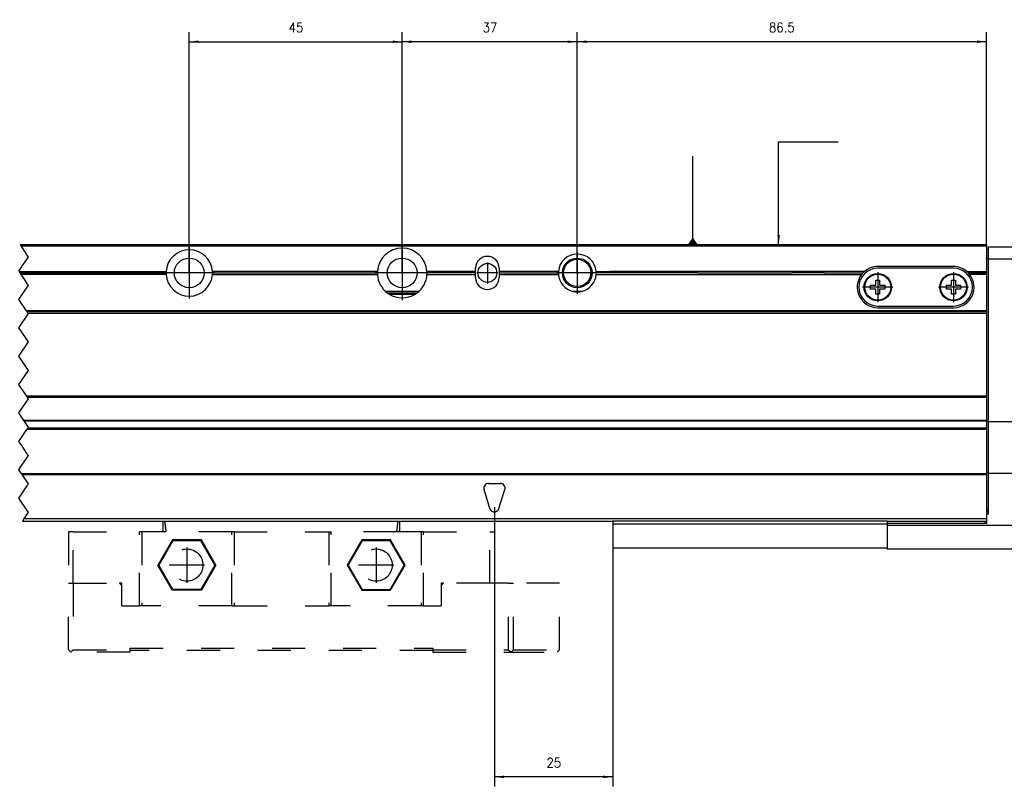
# Model space of a CAD drawing. Header units: inches. Extents: x -235 to 1816, y -109 to 485.
# Tile 15 of 25: x 271 to 479, y 143 to 305. Entities that reach past the tile are written whole.
import ezdxf

# ---------------------------------------------------------------- set-up
doc = ezdxf.new("R2010")
doc.units = ezdxf.units.IN
doc.linetypes.add('DASHED', pattern=[15, 7, -8])
doc.linetypes.add('DOT_CENTER', pattern=[14, 12, -1, 0, -1])
doc.layers.add('1', color=7, linetype='Continuous')
doc.styles.add('CONVERTER_11', font='txt.shx', dxfattribs={"width": 0.9})
doc.dimstyles.new('ME10_DIM_22', dxfattribs={"dimtxt": 2, "dimasz": 2, "dimexe": 2, "dimexo": 0, "dimgap": 2, "dimtad": 1, "dimdsep": 46, "dimtxsty": 'CONVERTER_11', "dimsah": 1, "dimcen": 0.09, "dimclrd": 2, "dimclre": 2, "dimclrt": 2, "dimadec": 0, "dimazin": 0, "dimtfac": 1, "dimtdec": 4, "dimtix": 1, "dimtmove": 0, "dimatfit": 3, "dimfxl": 1, "dimtolj": 1, "dimtzin": 0, "dimarcsym": 0})
doc.dimstyles.new('ME10_DIM_23', dxfattribs={"dimtxt": 2, "dimasz": 2, "dimexe": 2, "dimexo": 0, "dimgap": 2, "dimtad": 1, "dimdsep": 46, "dimtxsty": 'CONVERTER_11', "dimsah": 1, "dimcen": 0.09, "dimclrd": 2, "dimclre": 2, "dimclrt": 2, "dimadec": 0, "dimazin": 0, "dimtfac": 1, "dimtdec": 4, "dimtix": 1, "dimtmove": 0, "dimatfit": 3, "dimfxl": 1, "dimtolj": 1, "dimtzin": 0, "dimarcsym": 0})
doc.dimstyles.new('ME10_DIM_24', dxfattribs={"dimtxt": 2, "dimasz": 2, "dimexe": 2, "dimexo": 0, "dimgap": 2, "dimtad": 1, "dimdsep": 46, "dimtxsty": 'CONVERTER_11', "dimsah": 1, "dimcen": 0.09, "dimclrd": 2, "dimclre": 2, "dimclrt": 2, "dimadec": 0, "dimazin": 0, "dimtfac": 1, "dimtdec": 4, "dimtix": 1, "dimtmove": 0, "dimatfit": 3, "dimfxl": 1, "dimtolj": 1, "dimtzin": 0, "dimarcsym": 0})
doc.dimstyles.new('ME10_DIM_25', dxfattribs={"dimtxt": 2, "dimasz": 2, "dimexe": 2, "dimexo": 0, "dimgap": 2, "dimtad": 1, "dimdsep": 46, "dimtxsty": 'CONVERTER_11', "dimsah": 1, "dimcen": 0.09, "dimclrd": 2, "dimclre": 2, "dimclrt": 2, "dimadec": 0, "dimazin": 0, "dimtfac": 1, "dimtdec": 4, "dimtix": 1, "dimtmove": 0, "dimatfit": 3, "dimfxl": 1, "dimtolj": 1, "dimtzin": 0, "dimarcsym": 0})
doc.dimstyles.get("Standard").update_dxf_attribs({"dimtxt": 0.18, "dimasz": 0.18, "dimexe": 0.18, "dimexo": 0.0625, "dimgap": 0.09, "dimtad": 0, "dimtih": 1, "dimtoh": 1, "dimdec": 4, "dimzin": 0, "dimdsep": 46, "dimtxsty": 'Standard', "dimcen": 0.09, "dimadec": 0, "dimazin": 0, "dimtfac": 1, "dimtdec": 4, "dimtofl": 0, "dimtmove": 0, "dimatfit": 3, "dimfxl": 1, "dimtolj": 1, "dimtzin": 0, "dimarcsym": 0})

# ---------------------------------------------------------------- blocks, each defined once
blk = doc.blocks.new('L-6_CABEZA_1__8', base_point=(280.93, 171.02))
at = {"color": 2, "linetype": 'DASHED'}
for p, q in [((300.93, 196.47), (300.93, 198.72)), ((350.93, 196.47), (350.93, 198.72)), ((281.93, 196.47), (280.93, 196.47)), ((280.93, 196.47), (280.93, 185.62)), ((281.93, 196.47), (295.93, 196.47)), ((281.93, 185.62), (281.93, 196.47)), ((296.43, 196.47), (295.93, 196.47)), ((295.93, 180.82), (295.93, 196.47)), ((300.93, 196.47), (296.43, 196.47)), ((296.43, 196.47), (296.43, 180.82)), ((301.57, 196.47), (300.93, 196.47)), ((315.43, 196.47), (301.57, 196.47)), ((315.93, 196.47), (315.43, 196.47)), ((315.43, 180.82), (315.43, 196.47)), ((315.93, 196.47), (335.93, 196.47)), ((315.93, 196.47), (315.93, 180.82)), ((335.93, 196.47), (335.93, 180.82)), ((335.93, 196.47), (336.43, 196.47)), ((350.28, 196.47), (336.43, 196.47)), ((336.43, 180.82), (336.43, 196.47)), ((350.93, 196.47), (350.28, 196.47)), ((355.43, 196.47), (350.93, 196.47)), ((355.93, 196.47), (355.43, 196.47)), ((355.43, 196.47), (355.43, 180.82)), ((355.93, 196.47), (369.93, 196.47)), ((355.93, 180.82), (355.93, 196.47)), ((369.93, 196.47), (370.93, 196.47)), ((369.93, 185.62), (369.93, 196.47)), ((370.93, 196.47), (370.93, 185.62)), ((302.87, 194.77), (299.8, 189.47)), ((302.95, 194.62), (299.98, 189.47)), ((302.95, 194.62), (302.87, 194.77)), ((308.99, 194.77), (302.87, 194.77)), ((308.9, 194.62), (302.95, 194.62)), ((308.9, 194.62), (308.99, 194.77)), ((311.87, 189.47), (308.9, 194.62)), ((312.05, 189.47), (308.99, 194.77)), ((342.87, 194.77), (339.8, 189.47)), ((342.95, 194.62), (339.98, 189.47)), ((348.99, 194.77), (342.87, 194.77)), ((342.95, 194.62), (342.87, 194.77)), ((348.9, 194.62), (342.95, 194.62)), ((348.9, 194.62), (348.99, 194.77)), ((351.87, 189.47), (348.9, 194.62)), ((352.05, 189.47), (348.99, 194.77)), ((302.87, 184.17), (299.8, 189.47)), ((299.98, 189.47), (299.8, 189.47)), ((302.95, 184.32), (299.98, 189.47)), ((311.87, 189.47), (308.9, 184.32)), ((312.05, 189.47), (308.99, 184.17)), ((311.87, 189.47), (312.05, 189.47)), ((339.8, 189.47), (342.87, 184.17)), ((339.98, 189.47), (339.8, 189.47)), ((339.98, 189.47), (342.95, 184.32)), ((348.9, 184.32), (351.87, 189.47)), ((348.99, 184.17), (352.05, 189.47)), ((351.87, 189.47), (352.05, 189.47)), ((280.93, 185.62), (281.93, 185.62)), ((280.93, 171.52), (280.93, 185.62)), ((281.93, 185.62), (291.68, 185.62)), ((281.93, 185.62), (281.93, 171.52)), ((292.18, 185.12), (291.68, 185.62)), ((292.18, 185.62), (291.68, 185.62)), ((292.18, 185.12), (292.18, 185.62)), ((360.18, 185.62), (359.68, 185.12)), ((359.68, 185.62), (359.68, 185.12)), ((360.18, 185.62), (359.68, 185.62)), ((369.93, 185.62), (360.18, 185.62)), ((370.93, 185.62), (369.93, 185.62)), ((373.93, 185.62), (370.93, 185.62)), ((373.93, 185.62), (374.93, 185.62)), ((373.93, 171.52), (373.93, 185.62)), ((374.93, 171.52), (374.93, 185.62)), ((384.67, 185.62), (374.93, 185.62)), ((384.67, 171.52), (384.67, 185.62)), ((292.18, 180.82), (292.18, 185.12)), ((302.87, 184.17), (302.95, 184.32)), ((308.99, 184.17), (302.87, 184.17)), ((308.9, 184.32), (302.95, 184.32)), ((308.99, 184.17), (308.9, 184.32)), ((342.95, 184.32), (342.87, 184.17)), ((342.87, 184.17), (348.99, 184.17)), ((342.95, 184.32), (348.9, 184.32)), ((348.9, 184.32), (348.99, 184.17)), ((359.68, 185.12), (359.68, 180.82)), ((292.18, 180.82), (295.93, 180.82)), ((296.43, 180.82), (295.93, 180.82)), ((315.43, 180.82), (296.43, 180.82)), ((315.43, 180.82), (315.93, 180.82)), ((315.93, 180.82), (335.93, 180.82)), ((336.43, 180.82), (335.93, 180.82)), ((355.43, 180.82), (336.43, 180.82)), ((355.93, 180.82), (355.43, 180.82)), ((355.93, 180.82), (359.68, 180.82)), ((280.93, 171.52), (281.43, 171.02)), ((281.43, 171.02), (281.93, 171.52)), ((293.93, 171.02), (281.43, 171.02)), ((281.93, 171.52), (293.93, 171.52)), ((293.93, 171.92), (357.93, 171.92)), ((293.93, 171.52), (293.93, 171.92)), ((293.93, 171.42), (293.93, 171.52)), ((357.93, 171.42), (293.93, 171.42)), ((293.93, 171.02), (293.93, 171.42)), ((357.93, 171.92), (357.93, 171.52)), ((357.93, 171.52), (373.93, 171.52)), ((357.93, 171.52), (357.93, 171.42)), ((357.93, 171.42), (357.93, 171.02)), ((357.93, 171.02), (374.43, 171.02)), ((373.93, 171.52), (374.43, 171.02)), ((374.93, 171.52), (374.43, 171.02)), ((374.43, 171.02), (384.17, 171.02)), ((374.93, 171.52), (384.67, 171.52)), ((384.67, 171.52), (384.17, 171.02))]:
    blk.add_line(p, q, dxfattribs=at)
for centre in [(305.93, 189.47), (345.93, 189.47)]:
    blk.add_circle(centre, 3.4, dxfattribs=at)
for points in [[(301.57, 196.47), (301.55, 196.68), (301.49, 197.1), (301.42, 197.68), (301.35, 198.22), (301.3, 198.55), (301.28, 198.72)], [(350.28, 196.47), (350.31, 196.68), (350.36, 197.1), (350.44, 197.68), (350.51, 198.22), (350.55, 198.55), (350.57, 198.72)]]:
    blk.add_open_spline(points, degree=3, knots=[0, 0, 0, 0, 0.63275, 1.265494, 1.768306, 2.271081, 2.271081, 2.271081, 2.271081], dxfattribs=at)
at = {"layer": '1', "color": 2, "linetype": 'DOT_CENTER'}
for p, q in [((305.93, 193.21), (305.93, 185.73)), ((345.93, 193.21), (345.93, 185.73)), ((309.67, 189.47), (302.19, 189.47)), ((349.67, 189.47), (342.19, 189.47))]:
    blk.add_line(p, q, dxfattribs=at)
blk = doc.blocks.new('L-6_PERFIL__10', base_point=(-104.13, 192.82))
at = {"color": 12, "linetype": 'Continuous'}
for p, q in [((270.69, 257.22), (270.86, 256.97)), ((271.03, 256.72), (270.86, 256.97)), ((271.96, 255.31), (271.03, 256.72)), ((271.73, 253.57), (272.43, 254.62)), ((272.07, 255.15), (271.96, 255.31)), ((272.43, 254.62), (272.07, 255.15)), ((270.43, 251.62), (270.99, 252.47)), ((270.99, 252.47), (271.05, 252.55)), ((271.05, 252.55), (271.73, 253.57)), ((270.69, 251.22), (270.49, 251.52)), ((270.89, 250.92), (270.69, 251.22)), ((270.93, 250.87), (270.89, 250.92)), ((271.53, 249.97), (270.93, 250.87)), ((271.53, 249.97), (271.59, 249.88)), ((272.26, 248.87), (271.59, 249.88)), ((270.43, 245.62), (272.43, 248.62)), ((272.43, 248.62), (272.26, 248.87)), ((272.03, 243.22), (270.43, 245.62)), ((270.43, 239.62), (272.43, 242.62)), ((272.03, 243.22), (272.19, 242.97)), ((272.36, 242.72), (272.19, 242.97)), ((272.43, 242.62), (272.36, 242.72)), ((272.43, 236.62), (270.43, 239.62)), ((270.43, 233.62), (272.43, 236.62)), ((272.43, 230.62), (270.43, 233.62)), ((270.43, 227.62), (272.43, 230.62)), ((272.03, 225.22), (270.43, 227.62)), ((272.03, 225.22), (272.19, 224.97)), ((272.43, 224.62), (272.19, 224.97)), ((270.43, 221.62), (272.43, 224.62)), ((271.5, 220.02), (270.43, 221.62)), ((271.5, 220.02), (271.56, 219.93)), ((272.43, 218.62), (271.56, 219.93)), ((272.27, 218.38), (272.43, 218.62)), ((270.43, 215.62), (272.08, 218.1)), ((272.08, 218.1), (272.16, 218.22)), ((272.16, 218.22), (272.18, 218.25)), ((272.27, 218.38), (272.18, 218.25)), ((271.03, 214.71), (270.43, 215.62)), ((271.1, 214.62), (271.03, 214.71)), ((271.53, 213.97), (271.1, 214.62)), ((270.92, 210.37), (272.43, 212.62)), ((272.21, 212.95), (271.53, 213.97)), ((272.21, 212.95), (272.26, 212.87)), ((272.43, 212.62), (272.26, 212.87)), ((270.43, 209.62), (270.87, 210.28)), ((270.87, 210.28), (270.92, 210.37)), ((270.66, 209.27), (270.43, 209.62)), ((271.02, 208.72), (270.66, 209.27)), ((271.09, 208.63), (271.02, 208.72)), ((272.43, 206.62), (271.09, 208.63)), ((271.55, 205.3), (272.16, 206.22)), ((272.16, 206.22), (272.33, 206.47)), ((272.33, 206.47), (272.43, 206.62)), ((270.43, 203.62), (271.47, 205.19)), ((271.47, 205.19), (271.55, 205.3)), ((272.29, 200.82), (270.43, 203.62)), ((271.79, 199.67), (271.96, 199.92)), ((271.96, 199.92), (272.31, 200.45)), ((272.43, 200.62), (272.29, 200.82)), ((272.31, 200.45), (272.43, 200.62)), ((271.41, 199.1), (271.16, 198.72)), ((271.41, 199.1), (271.49, 199.22)), ((271.49, 199.22), (271.79, 199.67))]:
    blk.add_line(p, q, dxfattribs=at)
at = {"color": 7, "linetype": 'Continuous'}
for p, q in [((270.69, 257.22), (474.93, 257.22)), ((270.86, 256.97), (474.93, 256.97)), ((474.93, 257.22), (474.93, 256.97)), ((474.93, 256.97), (474.93, 256.22)), ((474.93, 256.22), (475.33, 256.22)), ((474.93, 256.22), (474.93, 254.22)), ((475.33, 256.72), (496.33, 256.72)), ((475.33, 256.22), (475.33, 256.72)), ((475.33, 254.22), (475.33, 256.22)), ((475.33, 254.22), (474.93, 254.22)), ((474.93, 254.22), (474.93, 251.52)), ((475.33, 254.22), (496.33, 254.22)), ((475.33, 219.81), (475.33, 254.22)), ((366.93, 251.52), (366.93, 252.22)), ((371.93, 252.22), (371.93, 251.52)), ((467.93, 252.57), (451.93, 252.57)), ((467.93, 252.22), (451.93, 252.22)), ((270.49, 251.52), (301.54, 251.52)), ((270.69, 251.22), (301.53, 251.22)), ((301.54, 250.92), (270.89, 250.92)), ((346.19, 251.52), (311.32, 251.52)), ((311.32, 250.92), (346.19, 250.92)), ((311.33, 251.22), (346.18, 251.22)), ((366.93, 251.52), (356.67, 251.52)), ((356.67, 250.92), (366.93, 250.92)), ((366.93, 251.22), (356.68, 251.22)), ((366.93, 251.22), (366.93, 251.52)), ((366.93, 250.92), (366.93, 251.22)), ((366.93, 250.22), (366.93, 250.92)), ((384.44, 251.52), (371.93, 251.52)), ((371.93, 251.52), (371.93, 251.22)), ((371.93, 251.22), (371.93, 250.92)), ((371.93, 251.22), (384.43, 251.22)), ((371.93, 250.92), (371.93, 250.22)), ((371.93, 250.92), (384.44, 250.92)), ((392.42, 251.52), (395.23, 251.52)), ((392.42, 250.92), (392.42, 251.52)), ((392.42, 250.92), (448.52, 250.92)), ((400.85, 251.22), (392.43, 251.22)), ((397.1, 251.52), (395.23, 251.52)), ((400.73, 251.52), (397.1, 251.52)), ((404.35, 251.52), (400.73, 251.52)), ((403.73, 251.22), (400.85, 251.22)), ((413.83, 251.22), (403.73, 251.22)), ((414.58, 251.52), (404.35, 251.52)), ((413.83, 251.22), (414.27, 251.22)), ((414.27, 251.22), (418.83, 251.22)), ((419.58, 251.52), (414.58, 251.52)), ((418.83, 251.22), (432.83, 251.22)), ((436.46, 251.52), (419.58, 251.52)), ((432.83, 251.22), (433.83, 251.22)), ((438.39, 251.22), (433.83, 251.22)), ((441.09, 251.52), (436.46, 251.52)), ((438.83, 251.22), (438.39, 251.22)), ((439.4, 251.22), (438.83, 251.22)), ((439.66, 251.22), (439.4, 251.22)), ((439.99, 251.22), (439.66, 251.22)), ((440.58, 251.22), (439.99, 251.22)), ((440.58, 251.22), (448.78, 251.22)), ((445.73, 251.52), (441.09, 251.52)), ((449.1, 251.52), (445.73, 251.52)), ((451.53, 248.62), (451.53, 249.72)), ((451.53, 249.72), (452.33, 249.72)), ((452.33, 249.72), (452.33, 248.62)), ((467.53, 248.62), (467.53, 249.72)), ((467.53, 249.72), (468.33, 249.72)), ((468.33, 249.72), (468.33, 248.62)), ((470.76, 251.52), (474.93, 251.52)), ((471.08, 251.22), (474.93, 251.22)), ((474.93, 250.92), (471.34, 250.92)), ((474.93, 251.52), (474.93, 251.22)), ((474.93, 251.22), (474.93, 250.92)), ((474.93, 250.92), (474.93, 243.22)), ((450.43, 248.62), (451.53, 248.62)), ((450.43, 247.82), (450.43, 248.62)), ((451.53, 247.82), (450.43, 247.82)), ((451.53, 246.72), (451.53, 247.82)), ((452.33, 248.62), (453.43, 248.62)), ((453.43, 247.82), (452.33, 247.82)), ((452.33, 247.82), (452.33, 246.72)), ((453.43, 248.62), (453.43, 247.82)), ((466.43, 248.62), (467.53, 248.62)), ((466.43, 247.82), (466.43, 248.62)), ((467.53, 247.82), (466.43, 247.82)), ((467.53, 246.72), (467.53, 247.82)), ((468.33, 248.62), (469.43, 248.62)), ((468.33, 247.82), (468.33, 246.72)), ((469.43, 247.82), (468.33, 247.82)), ((469.43, 248.62), (469.43, 247.82)), ((354.94, 247.32), (347.91, 247.32)), ((348.28, 247.02), (354.58, 247.02)), ((348.68, 246.74), (354.17, 246.74)), ((389.31, 247.32), (387.54, 247.32)), ((452.33, 246.72), (451.53, 246.72)), ((468.33, 246.72), (467.53, 246.72)), ((451.93, 244.22), (467.93, 244.22)), ((451.93, 243.87), (467.93, 243.87)), ((474.93, 243.22), (272.03, 243.22)), ((474.93, 242.97), (272.19, 242.97)), ((272.36, 242.72), (474.93, 242.72)), ((474.93, 243.22), (474.93, 242.97)), ((474.93, 242.97), (474.93, 242.72)), ((474.93, 242.72), (474.93, 225.22)), ((272.03, 225.22), (474.93, 225.22)), ((272.19, 224.97), (474.93, 224.97)), ((474.93, 225.22), (474.93, 224.97)), ((474.93, 224.97), (474.93, 220.02)), ((474.93, 220.02), (271.5, 220.02)), ((271.56, 219.93), (474.93, 219.93)), ((474.93, 220.02), (474.93, 219.93)), ((474.93, 219.93), (474.93, 219.81)), ((475.33, 219.81), (474.93, 219.81)), ((474.93, 219.81), (474.93, 218.38)), ((475.33, 219.72), (475.33, 219.81)), ((475.33, 209.01), (475.33, 219.72)), ((504.33, 219.72), (475.33, 219.72)), ((474.93, 218.1), (272.08, 218.1)), ((272.16, 218.22), (474.93, 218.22)), ((474.93, 218.38), (272.27, 218.38)), ((474.93, 218.38), (474.93, 218.25)), ((474.93, 218.25), (474.93, 218.22)), ((474.93, 218.22), (474.93, 218.1)), ((474.93, 218.1), (474.93, 209.01)), ((474.93, 208.72), (271.02, 208.72)), ((271.09, 208.63), (474.93, 208.63)), ((475.33, 209.01), (474.93, 209.01)), ((474.93, 209.01), (474.93, 208.72)), ((474.93, 208.72), (474.93, 208.63)), ((474.93, 208.63), (474.93, 201.22)), ((475.33, 208.92), (475.33, 209.01)), ((475.33, 201.22), (475.33, 208.92)), ((475.33, 208.92), (496.33, 208.92)), ((369.68, 206.72), (372.18, 206.72)), ((369.97, 201.42), (368.72, 205.42)), ((371.88, 201.42), (373.13, 205.42)), ((475.33, 201.22), (474.93, 201.22)), ((474.93, 201.22), (474.93, 200.72)), ((475.33, 200.72), (474.93, 200.72)), ((474.93, 200.72), (474.93, 200.22)), ((475.33, 200.22), (474.93, 200.22)), ((474.93, 200.22), (474.93, 199.22)), ((475.33, 200.72), (475.33, 201.22)), ((475.33, 200.22), (475.33, 200.72)), ((271.16, 198.72), (395.93, 198.72)), ((474.93, 199.22), (271.49, 199.22)), ((453.93, 198.72), (395.93, 198.72)), ((395.93, 198.72), (395.93, 198.12)), ((453.93, 198.12), (395.93, 198.12)), ((395.93, 198.12), (395.93, 193.12)), ((453.93, 198.72), (474.53, 198.72)), ((453.93, 198.72), (453.93, 198.22)), ((453.93, 198.22), (453.93, 198.12)), ((474.93, 198.22), (453.93, 198.22)), ((453.93, 198.12), (453.93, 197.82)), ((453.93, 197.82), (453.93, 193.12)), ((504.33, 197.82), (453.93, 197.82)), ((474.53, 198.72), (474.93, 198.72)), ((474.53, 198.72), (474.53, 198.22)), ((474.93, 199.22), (474.93, 198.72)), ((474.93, 198.72), (474.93, 198.22)), ((395.93, 193.12), (453.93, 193.12)), ((453.93, 193.12), (453.93, 192.82)), ((504.33, 192.82), (453.93, 192.82))]:
    blk.add_line(p, q, dxfattribs=at)
for centre, radius in [((306.43, 251.22), 3.15), ((351.43, 251.22), 3.15), ((388.43, 251.22), 3.13), ((388.43, 251.22), 2.88), ((369.43, 251.22), 2), ((451.93, 248.22), 2.9), ((451.93, 248.22), 2.75), ((467.93, 248.22), 2.9), ((467.93, 248.22), 2.75)]:
    blk.add_circle(centre, radius, dxfattribs=at)
for centre, radius, start, end in [((306.43, 251.22), 4.9, 3.5101, 176.4899), ((351.43, 251.22), 5.25, 3.2758, 176.7242), ((369.43, 252.22), 2.5, 0, 180), ((388.43, 251.22), 4, 4.3012, 175.6988), ((451.93, 248.22), 4, 90, 270), ((451.93, 248.22), 4.35, 90, 130.6088), ((467.93, 248.22), 4.35, 49.3912, 90), ((467.93, 248.22), 4, 270, 90), ((306.43, 251.22), 4.9, 176.4899, 180), ((306.43, 251.22), 4.9, 180, 183.5101), ((306.43, 251.22), 4.9, 183.5101, 356.4899), ((306.43, 251.22), 4.9, 0, 3.5101), ((306.43, 251.22), 4.9, 356.4899, 0), ((351.43, 251.22), 5.25, 176.7242, 180), ((351.43, 251.22), 5.25, 180, 183.2758), ((351.43, 251.22), 5.25, 183.2758, 233.1301), ((351.43, 251.22), 5.25, 306.8699, 356.7242), ((351.43, 251.22), 5.25, 0, 3.2758), ((351.43, 251.22), 5.25, 356.7242, 0), ((369.43, 250.22), 2.5, 180, 360), ((388.43, 251.22), 4, 175.6988, 180), ((388.43, 251.22), 4, 180, 184.3012), ((388.43, 251.22), 4, 184.3012, 257.191), ((388.43, 251.22), 4, 282.809, 355.6988), ((388.43, 251.22), 4, 0, 4.3012), ((388.43, 251.22), 4, 355.6988, 0), ((451.93, 248.22), 4.35, 141.5932, 270), ((451.93, 248.22), 4.35, 136.3536, 141.5932), ((451.93, 248.22), 4.35, 130.6088, 136.3536), ((467.93, 248.22), 4.35, 270, 38.4068), ((467.93, 248.22), 4.35, 43.6464, 49.3912), ((467.93, 248.22), 4.35, 38.4068, 43.6464), ((351.43, 251.22), 5.25, 233.1301, 238.4937), ((351.43, 251.22), 5.25, 238.4937, 301.5063), ((351.43, 251.22), 5.25, 301.5063, 306.8699), ((388.43, 251.22), 4, 257.191, 282.809), ((369.68, 205.72), 1, 90, 197.354), ((372.18, 205.72), 1, 342.646, 90)]:
    blk.add_arc(centre, radius, start, end, dxfattribs=at)
at = {"color": 2, "linetype": 'DASHED'}
blk.add_arc((370.93, 201.72), 1, 197.354, 342.646, dxfattribs=at)
at = {"layer": '1', "color": 2, "linetype": 'DOT_CENTER'}
for p, q in [((306.43, 256.61), (306.43, 245.83)), ((351.43, 257), (351.43, 245.45)), ((351.43, 254.69), (351.43, 247.76)), ((388.43, 255.62), (388.43, 246.82)), ((388.43, 254.65), (388.43, 247.79)), ((369.43, 253.42), (369.43, 249.02)), ((311.82, 251.22), (301.04, 251.22)), ((357.2, 251.22), (345.65, 251.22)), ((354.89, 251.22), (347.96, 251.22)), ((371.63, 251.22), (367.23, 251.22)), ((392.83, 251.22), (384.03, 251.22)), ((391.86, 251.22), (384.99, 251.22)), ((451.93, 251.41), (451.93, 245.03)), ((467.93, 251.41), (467.93, 245.03)), ((455.12, 248.22), (448.74, 248.22)), ((471.12, 248.22), (464.74, 248.22))]:
    blk.add_line(p, q, dxfattribs=at)
blk = doc.blocks.new('L-6__11', base_point=(-104.13, 170.77))
for name, p in [('L-6_PERFIL__10', (-104.13, 192.82)), ('L-6_CABEZA_1__8', (280.93, 171.02))]:
    blk.add_blockref(name, p)
blk = doc.blocks.new('*D68')
at = {"layer": '1', "color": 2, "linetype": 'Continuous'}
for p, q in [((306.43, 251.22), (306.43, 302.1)), ((351.43, 251.22), (351.43, 302.1)), ((306.43, 300.1), (351.43, 300.1))]:
    blk.add_line(p, q, dxfattribs=at)
at = {"layer": '1', "color": 2}
for points in [[(308.43, 300.36), (308.43, 299.83), (306.43, 300.1)], [(349.43, 299.83), (349.43, 300.36), (351.43, 300.1)]]:
    blk.add_solid(points, dxfattribs=at)
at = {"layer": '1', "color": 2, "insert": (327.43, 302.1), "char_height": 2, "attachment_point": 7, "rotation": 0.0001, "line_spacing_factor": 0.60024, "style": 'CONVERTER_11'}
blk.add_mtext('45', dxfattribs=at)
blk = doc.blocks.new('*D69')
at = {"layer": '1', "color": 2, "linetype": 'Continuous'}
for p, q in [((351.43, 251.22), (351.43, 302.1)), ((388.43, 251.22), (388.43, 302.1)), ((388.43, 300.1), (351.43, 300.1))]:
    blk.add_line(p, q, dxfattribs=at)
at = {"layer": '1', "color": 2}
for points in [[(353.43, 300.36), (353.43, 299.83), (351.43, 300.1)], [(386.43, 299.83), (386.43, 300.36), (388.43, 300.1)]]:
    blk.add_solid(points, dxfattribs=at)
at = {"layer": '1', "color": 2, "insert": (368.43, 302.1), "char_height": 2, "attachment_point": 7, "rotation": 0.0001, "line_spacing_factor": 0.60024, "style": 'CONVERTER_11'}
blk.add_mtext('37', dxfattribs=at)
blk = doc.blocks.new('*D70')
at = {"layer": '1', "color": 2, "linetype": 'Continuous'}
for p, q in [((388.43, 251.22), (388.43, 302.1)), ((474.93, 257.22), (474.93, 302.1)), ((474.93, 300.1), (388.43, 300.1))]:
    blk.add_line(p, q, dxfattribs=at)
at = {"layer": '1', "color": 2}
for points in [[(390.43, 300.36), (390.43, 299.83), (388.43, 300.1)], [(472.93, 299.83), (472.93, 300.36), (474.93, 300.1)]]:
    blk.add_solid(points, dxfattribs=at)
at = {"layer": '1', "color": 2, "insert": (428.95, 302.1), "char_height": 2, "attachment_point": 7, "rotation": 0.0001, "line_spacing_factor": 0.60024, "style": 'CONVERTER_11'}
blk.add_mtext('86.5', dxfattribs=at)
blk = doc.blocks.new('*D71')
at = {"layer": '1', "color": 2, "linetype": 'Continuous'}
for p, q in [((370.93, 201.72), (370.93, 142.69)), ((395.93, 193.12), (395.93, 142.69)), ((395.93, 144.69), (370.93, 144.69))]:
    blk.add_line(p, q, dxfattribs=at)
at = {"layer": '1', "color": 2}
for points in [[(372.93, 144.96), (372.93, 144.43), (370.93, 144.69)], [(393.93, 144.43), (393.93, 144.96), (395.93, 144.69)]]:
    blk.add_solid(points, dxfattribs=at)
at = {"layer": '1', "color": 2, "insert": (381.93, 146.69), "char_height": 2, "attachment_point": 7, "rotation": 0.0001, "line_spacing_factor": 0.60024, "style": 'CONVERTER_11'}
blk.add_mtext('25', dxfattribs=at)
blk = doc.blocks.new('A', base_point=(270.5, 214.12))
at = {"layer": '1', "color": 2}
for points in [[(412.833, 258.72), (411.773, 257.22), (413.894, 257.22)], [(430.721, 259.22), (431.248, 259.22), (430.985, 257.22)]]:
    blk.add_solid(points, dxfattribs=at)
blk.add_blockref('L-6__11', (-104.134, 170.772))
at = {"layer": '1'}
for p2, distance, dimstyle, picture, middle in [((306.427, 251.22), -48.878, 'ME10_DIM_22', '*D68', (328.927, 303.098)), ((388.427, 251.22), 48.878, 'ME10_DIM_23', '*D69', (369.927, 303.098))]:
    dim = blk.add_aligned_dim(p1=(351.427, 251.22), p2=p2, distance=distance, dimstyle=dimstyle, dxfattribs=at)
    dim.commit()
    dim.dimension.update_dxf_attribs({"geometry": picture, "text_midpoint": middle, "text_rotation": 0.00014})
for base, p1, p2, dimstyle, picture, middle in [((474.927, 300.098), (388.427, 251.22), (474.927, 257.22), 'ME10_DIM_24', '*D70', (431.677, 303.098)), ((395.927, 144.694), (370.927, 201.72), (395.927, 193.12), 'ME10_DIM_25', '*D71', (383.427, 147.694))]:
    dim = blk.add_linear_dim(base=base, p1=p1, p2=p2, dimstyle=dimstyle, dxfattribs=at)
    dim.commit()
    dim.dimension.update_dxf_attribs({"geometry": picture, "text_midpoint": middle, "text_rotation": 0.00014})
at = {"layer": '1', "color": 2, "linetype": 'Continuous', "has_arrowhead": 0}
for points in [[(430.985, 257.22), (430.985, 278.912), (443.583, 278.912)], [(412.833, 257.22), (412.833, 275.898)]]:
    blk.add_leader(points, dimstyle='Standard', dxfattribs=at)

msp = doc.modelspace()

# ---------------------------------------------------------------- block references
msp.add_blockref('A', (270.5, 214.12))

doc.saveas('drawing.dxf')
